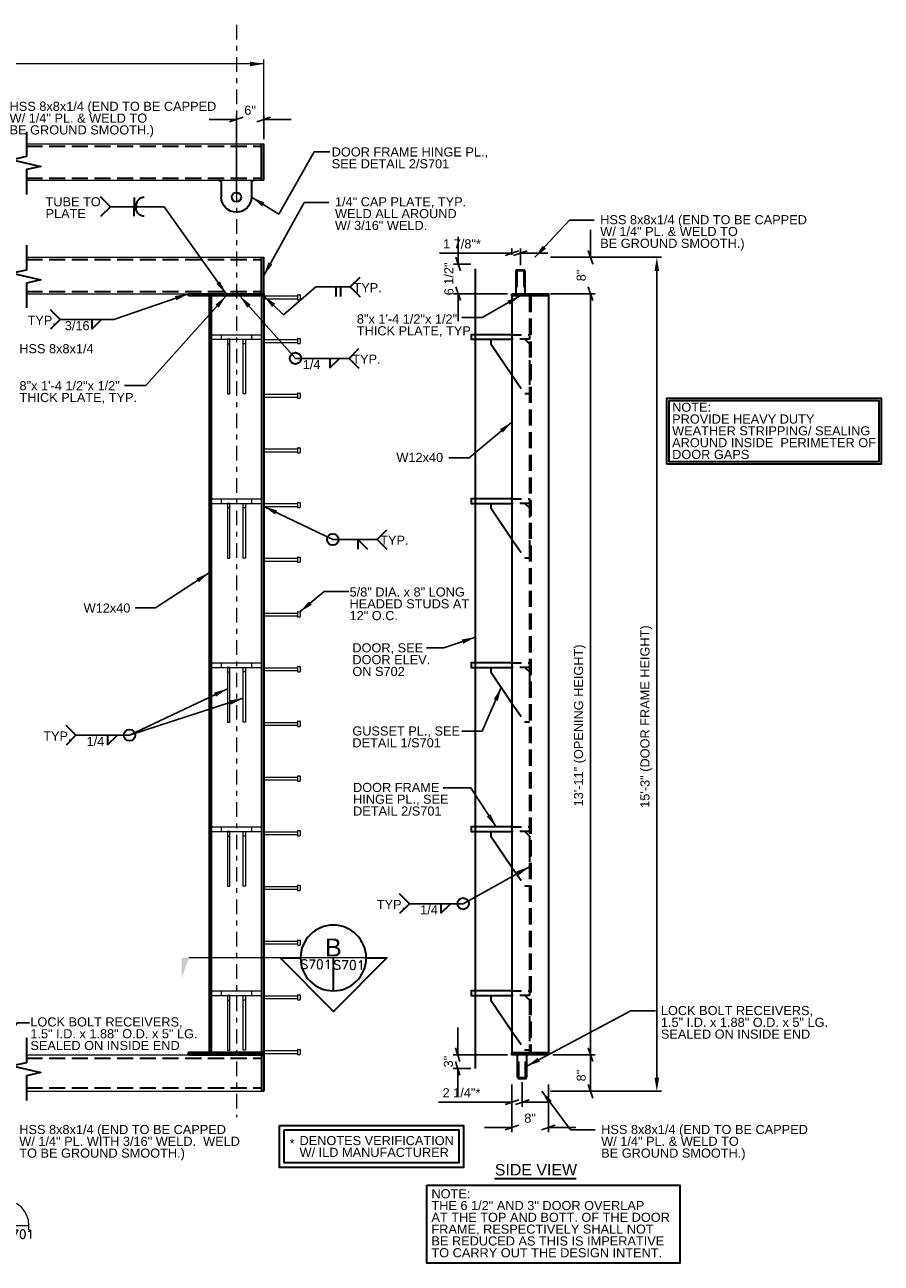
# Model space of a CAD drawing. Header units: inches. Extents: x 414 to 928, y -199 to 91.
# Tile 2 of 3: x 549 to 737, y -199 to 73. Entities that reach past the tile are written whole.
import ezdxf
from ezdxf.enums import TextEntityAlignment as Align

# ---------------------------------------------------------------- set-up
doc = ezdxf.new("R2010")
doc.units = ezdxf.units.IN
doc.header["$LTSCALE"] = 8
doc.header["$MEASUREMENT"] = 0
for name, pattern in [('DGN Style 2', [0.444281, 0.266568, -0.177712]), ('DGN Style 3', [0.621993, 0.444281, -0.177712]), ('DGN Style 7', [0.888561, 0.399852, -0.177712, 0.133284, -0.177712])]:
    doc.linetypes.add(name, pattern=pattern)
for name, color, linetype, lineweight in [('G-ANN-TTLB', 7, 'Continuous', 0), ('G-ANNO-DIM', 1, 'Continuous', 0), ('G-ANNO-TEXT', 7, 'Continuous', 30), ('G-GRID-EXTR', 5, 'DGN Style 7', 0), ('S-BEAM-PRIM', 214, 'Continuous', 13), ('S-COLS-PRIM', 3, 'Continuous', 30), ('S-FSTN-MISC', 12, 'Continuous', 13)]:
    doc.layers.add(name, color=color, linetype=linetype, lineweight=lineweight)
doc.styles.add("3 4 1'-0", font='arial.ttf', dxfattribs={"height": 2})
doc.styles.add('TITLE20', font='simplex.shx', dxfattribs={"height": 5000})
doc.dimstyles.new("3 4 1'-0", dxfattribs={"dimtxt": 2, "dimasz": 3, "dimexe": 1, "dimexo": 1, "dimgap": 1, "dimtad": 1, "dimdec": 4, "dimzin": 11, "dimdsep": 46, "dimlunit": 4, "dimtxsty": "3 4 1'-0", "dimcen": 0.09, "dimadec": 4, "dimazin": 3, "dimtfac": 1, "dimtdec": 4, "dimtofl": 0, "dimtmove": 0, "dimatfit": 3, "dimfxl": 1, "dimfrac": 2, "dimtolj": 1, "dimtzin": 11, "dimarcsym": 0})

# ---------------------------------------------------------------- blocks, each defined once
blk = doc.blocks.new('*U4')
at = {"layer": 'G-ANNO-TEXT'}
for p, q in [((-3.31, 3, 0), (-3.31, -0.19, 0)), ((3.31, 3, 0), (3.31, -0.19, 0))]:
    blk.add_line(p, q, dxfattribs=at)
blk.add_circle((0, -0.19, 0), 1.03, dxfattribs=at)
at = {"layer": 'G-ANNO-TEXT', "extrusion": (0, 0, -1)}
for centre, radius, start, end in [((3.81, 3, 0), 0.5, 90, 180), ((-3.81, 3, 0), 0.5, 0, 90), ((0, -0.19, 0), 3.31, 180, 0)]:
    blk.add_arc(centre, radius, start, end, dxfattribs=at)
blk = doc.blocks.new('BREAK LINE')
at = {"layer": 'G-ANNO-TEXT', "flags": 128}
blk.add_lwpolyline([(8.36, 9.2), (8.36, 8.47), (8.36, 6.43), (9.96, 6.07), (6.76, 5.34), (8.36, 4.97), (8.36, 2.2)], dxfattribs=at)
blk = doc.blocks.new('_Oblique_0.3')
at = {"color": 0, "linetype": 'ByBlock', "lineweight": -2}
for p, q in [((0, 0), (-1, 0)), ((0.5, 0.167), (-0.5, -0.167))]:
    blk.add_line(p, q, dxfattribs=at)
blk = doc.blocks.new('*D9')
at = {"layer": 'Defpoints', "color": 0, "lineweight": 0, "transparency": 16777216}
for p in [(655.98, -158.27), (663.98, -158.27), (663.98, -168.72)]:
    blk.add_point(p, dxfattribs=at)
at = {"layer": 'G-ANNO-DIM', "color": 0, "lineweight": -2, "transparency": 16777216}
for p, q in [((655.98, -159.27), (655.98, -169.72)), ((663.98, -159.27), (663.98, -169.72)), ((652.98, -168.72), (649.98, -168.72)), ((666.98, -168.72), (669.98, -168.72))]:
    blk.add_line(p, q, dxfattribs=at)
at = {"layer": 'G-ANNO-DIM', "color": 0, "lineweight": -2, "transparency": 16777216, "xscale": 3, "yscale": 3, "zscale": 3}
blk.add_blockref('_Oblique_0.3', (655.98, -168.72), dxfattribs=at)
at = {"layer": 'G-ANNO-DIM', "color": 0, "lineweight": -2, "transparency": 16777216, "xscale": 3, "yscale": 3, "zscale": 3, "rotation": 180}
blk.add_blockref('_Oblique_0.3', (663.98, -168.72), dxfattribs=at)
at = {"layer": 'G-ANNO-DIM', "color": 0, "transparency": 16777216, "insert": (659.98, -166.69), "char_height": 2, "attachment_point": 5, "style": "3 4 1'-0"}
blk.add_mtext('\\A1;8"', dxfattribs=at)
blk = doc.blocks.new('*D10')
at = {"layer": 'Defpoints', "color": 0, "lineweight": 0, "transparency": 16777216}
for p in [(663.98, -152.77), (673.21, -152.77), (663.48, -160.77)]:
    blk.add_point(p, dxfattribs=at)
at = {"layer": 'G-ANNO-DIM', "color": 0, "lineweight": -2, "transparency": 16777216}
for p, q in [((664.98, -152.77), (674.21, -152.77)), ((673.21, -157.77), (673.21, -155.77)), ((664.48, -160.77), (674.21, -160.77))]:
    blk.add_line(p, q, dxfattribs=at)
at = {"layer": 'G-ANNO-DIM', "color": 0, "lineweight": -2, "transparency": 16777216, "xscale": 3, "yscale": 3, "zscale": 3}
for p, rotation in [((673.21, -152.77), 90), ((673.21, -160.77), 270)]:
    blk.add_blockref('_Oblique_0.3', p, dxfattribs=dict(at, rotation=rotation))
at = {"layer": 'G-ANNO-DIM', "color": 0, "transparency": 16777216, "insert": (671.19, -157.33), "char_height": 2, "attachment_point": 5, "rotation": 90, "style": "3 4 1'-0"}
blk.add_mtext('\\A1;8"', dxfattribs=at)
blk = doc.blocks.new('*D11')
at = {"layer": 'Defpoints', "color": 0, "lineweight": 0, "transparency": 16777216}
for p in [(663.48, 22.23), (673.21, 22.23), (663.48, 14.23)]:
    blk.add_point(p, dxfattribs=at)
at = {"layer": 'G-ANNO-DIM', "color": 0, "lineweight": -2, "transparency": 16777216}
for p, q in [((673.21, 25.23), (673.21, 28.23)), ((664.48, 22.23), (674.21, 22.23)), ((664.48, 14.23), (674.21, 14.23)), ((673.21, 11.23), (673.21, 8.23))]:
    blk.add_line(p, q, dxfattribs=at)
at = {"layer": 'G-ANNO-DIM', "color": 0, "lineweight": -2, "transparency": 16777216, "xscale": 3, "yscale": 3, "zscale": 3}
for p, rotation in [((673.21, 22.23), 270), ((673.21, 14.23), 90)]:
    blk.add_blockref('_Oblique_0.3', p, dxfattribs=dict(at, rotation=rotation))
at = {"layer": 'G-ANNO-DIM', "color": 0, "transparency": 16777216, "insert": (671.19, 18.23), "char_height": 2, "attachment_point": 5, "rotation": 90, "style": "3 4 1'-0"}
blk.add_mtext('\\A1;8"', dxfattribs=at)
blk = doc.blocks.new('all_around')
at = {"layer": 'G-ANNO-TEXT'}
blk.add_circle((0, 0), 0.0625, dxfattribs=at)
blk = doc.blocks.new('*D19')
at = {"layer": 'Defpoints', "color": 0, "lineweight": 0, "transparency": 16777216}
for p in [(601.55, 52.45), (601.55, 47.12), (595.55, 35.43)]:
    blk.add_point(p, dxfattribs=at)
at = {"layer": 'G-ANNO-DIM', "color": 0, "lineweight": -2, "transparency": 16777216}
for p, q in [((592.55, 52.45), (589.55, 52.45)), ((595.55, 36.43), (595.55, 53.45)), ((601.55, 48.12), (601.55, 53.45)), ((604.55, 52.45), (607.55, 52.45))]:
    blk.add_line(p, q, dxfattribs=at)
at = {"layer": 'G-ANNO-DIM', "color": 0, "lineweight": -2, "transparency": 16777216, "xscale": 3, "yscale": 3, "zscale": 3}
blk.add_blockref('_Oblique_0.3', (595.55, 52.45), dxfattribs=at)
at = {"layer": 'G-ANNO-DIM', "color": 0, "lineweight": -2, "transparency": 16777216, "xscale": 3, "yscale": 3, "zscale": 3, "rotation": 180}
blk.add_blockref('_Oblique_0.3', (601.55, 52.45), dxfattribs=at)
at = {"layer": 'G-ANNO-DIM', "color": 0, "transparency": 16777216, "insert": (598.55, 54.47), "char_height": 2, "attachment_point": 5, "style": "3 4 1'-0"}
blk.add_mtext('\\A1;6"', dxfattribs=at)
blk = doc.blocks.new('*D21')
at = {"layer": 'Defpoints', "color": 0, "lineweight": 0, "transparency": 16777216}
for p in [(663.98, 14.23), (673.21, 14.23), (663.98, -152.77)]:
    blk.add_point(p, dxfattribs=at)
at = {"layer": 'G-ANNO-DIM', "color": 0, "lineweight": -2, "transparency": 16777216}
for p, q in [((664.98, 14.23), (674.21, 14.23)), ((673.21, -149.77), (673.21, 11.23)), ((664.98, -152.77), (674.21, -152.77))]:
    blk.add_line(p, q, dxfattribs=at)
at = {"layer": 'G-ANNO-DIM', "color": 0, "lineweight": -2, "transparency": 16777216, "xscale": 3, "yscale": 3, "zscale": 3}
for p, rotation in [((673.21, 14.23), 90), ((673.21, -152.77), 270)]:
    blk.add_blockref('_Oblique_0.3', p, dxfattribs=dict(at, rotation=rotation))
at = {"layer": 'G-ANNO-DIM', "color": 0, "transparency": 16777216, "insert": (670.9, -80.5), "char_height": 2, "attachment_point": 5, "rotation": 90, "style": "3 4 1'-0"}
blk.add_mtext('\\A1;13\'-11" (OPENING HEIGHT)', dxfattribs=at)
blk = doc.blocks.new('*D22')
at = {"layer": 'Defpoints', "color": 0, "lineweight": 0, "transparency": 16777216}
for p in [(663.48, 22.23), (687.77, 22.23), (663.48, -160.77)]:
    blk.add_point(p, dxfattribs=at)
at = {"layer": 'G-ANNO-DIM', "color": 0, "lineweight": -2, "transparency": 16777216}
for p, q in [((664.48, 22.23), (688.77, 22.23)), ((687.77, -157.77), (687.77, 19.23)), ((664.48, -160.77), (688.77, -160.77))]:
    blk.add_line(p, q, dxfattribs=at)
at = {"layer": 'G-ANNO-DIM', "color": 0, "lineweight": 0, "transparency": 16777216}
for points in [[(687.27, 19.23), (688.27, 19.23), (687.77, 22.23)], [(687.27, -157.77), (688.27, -157.77), (687.77, -160.77)]]:
    blk.add_solid(points, dxfattribs=at)
at = {"layer": 'G-ANNO-DIM', "color": 0, "transparency": 16777216, "insert": (685.46, -78.55), "char_height": 2, "attachment_point": 5, "rotation": 90, "style": "3 4 1'-0"}
blk.add_mtext('\\A1;15\'-3" (DOOR FRAME HEIGHT)', dxfattribs=at)
blk = doc.blocks.new('*U29')
at = {"layer": 'S-FSTN-MISC'}
for p, q in [((-4, 0.31, 0), (3.38, 0.31, 0)), ((3.38, 0.5, 0), (3.38, -0.5, 0)), ((3.44, 0.56, 0), (3.94, 0.56, 0)), ((4, 0.5, 0), (4, -0.5, 0)), ((3.44, -0.56, 0), (3.94, -0.56, 0))]:
    blk.add_line(p, q, dxfattribs=at)
at = {"layer": 'S-FSTN-MISC', "elevation": 0, "flags": 128}
blk.add_lwpolyline([(-4, 0.31), (-4, -0.31), (3.38, -0.31)], dxfattribs=at)
at = {"layer": 'S-FSTN-MISC'}
for centre, start, end in [((3.44, 0.5, 0), 90, 180), ((3.94, 0.5, 0), 0, 90), ((3.44, -0.5, 0), 180, 270), ((3.94, -0.5, 0), 270, 0)]:
    blk.add_arc(centre, 0.0625, start, end, dxfattribs=at)
blk = doc.blocks.new('*D30')
at = {"layer": 'Defpoints', "color": 0, "lineweight": 0, "transparency": 16777216}
for p in [(644.2, 20.73), (647.98, 20.73), (655.98, 14.23)]:
    blk.add_point(p, dxfattribs=at)
at = {"layer": 'G-ANNO-DIM', "color": 0, "lineweight": -2, "transparency": 16777216}
for p, q in [((644.2, 23.73), (644.2, 26.73)), ((646.98, 20.73), (643.2, 20.73)), ((654.98, 14.23), (643.2, 14.23)), ((644.2, 11.23), (644.2, 8.23))]:
    blk.add_line(p, q, dxfattribs=at)
at = {"layer": 'G-ANNO-DIM', "color": 0, "lineweight": -2, "transparency": 16777216, "xscale": 3, "yscale": 3, "zscale": 3}
for p, rotation in [((644.2, 20.73), 270), ((644.2, 14.23), 90)]:
    blk.add_blockref('_Oblique_0.3', p, dxfattribs=dict(at, rotation=rotation))
at = {"layer": 'G-ANNO-DIM', "color": 0, "transparency": 16777216, "insert": (642.17, 17.48), "char_height": 2, "attachment_point": 5, "rotation": 90, "style": "3 4 1'-0"}
blk.add_mtext('\\A1;6 1/2"', dxfattribs=at)
blk = doc.blocks.new('*D31')
at = {"layer": 'Defpoints', "color": 0, "lineweight": 0, "transparency": 16777216}
for p in [(655.98, -152.77), (644.09, -155.77), (647.98, -155.77)]:
    blk.add_point(p, dxfattribs=at)
at = {"layer": 'G-ANNO-DIM', "color": 0, "lineweight": -2, "transparency": 16777216}
for p, q in [((644.09, -149.77), (644.09, -146.77)), ((654.98, -152.77), (643.09, -152.77)), ((646.98, -155.77), (643.09, -155.77)), ((644.09, -158.77), (644.09, -161.77))]:
    blk.add_line(p, q, dxfattribs=at)
at = {"layer": 'G-ANNO-DIM', "color": 0, "lineweight": -2, "transparency": 16777216, "xscale": 3, "yscale": 3, "zscale": 3}
for p, rotation in [((644.09, -152.77), 270), ((644.09, -155.77), 90)]:
    blk.add_blockref('_Oblique_0.3', p, dxfattribs=dict(at, rotation=rotation))
at = {"layer": 'G-ANNO-DIM', "color": 0, "transparency": 16777216, "insert": (642.07, -154.27), "char_height": 2, "attachment_point": 5, "rotation": 90, "style": "3 4 1'-0"}
blk.add_mtext('\\A1;3"', dxfattribs=at)
blk = doc.blocks.new('*D32')
at = {"layer": 'Defpoints', "color": 0, "lineweight": 0, "transparency": 16777216}
for p in [(655.98, -158.27), (658.24, -157.77), (655.98, -163.15)]:
    blk.add_point(p, dxfattribs=at)
at = {"layer": 'G-ANNO-DIM', "color": 0, "lineweight": -2, "transparency": 16777216}
for p, q in [((655.98, -159.27), (655.98, -164.15)), ((658.24, -158.77), (658.24, -164.15)), ((652.98, -163.15), (639.87, -163.15)), ((661.24, -163.15), (664.24, -163.15))]:
    blk.add_line(p, q, dxfattribs=at)
at = {"layer": 'G-ANNO-DIM', "color": 0, "lineweight": -2, "transparency": 16777216, "xscale": 3, "yscale": 3, "zscale": 3}
blk.add_blockref('_Oblique_0.3', (655.98, -163.15), dxfattribs=at)
at = {"layer": 'G-ANNO-DIM', "color": 0, "lineweight": -2, "transparency": 16777216, "xscale": 3, "yscale": 3, "zscale": 3, "rotation": 180}
blk.add_blockref('_Oblique_0.3', (658.24, -163.15), dxfattribs=at)
at = {"layer": 'G-ANNO-DIM', "color": 0, "transparency": 16777216, "insert": (644.92, -161.12), "char_height": 2, "attachment_point": 5, "style": "3 4 1'-0"}
blk.add_mtext('\\A1;2 1/4"*', dxfattribs=at)
blk = doc.blocks.new('*D33')
at = {"layer": 'Defpoints', "color": 0, "lineweight": 0, "transparency": 16777216}
for p in [(657.84, 23.12), (655.98, 21.73), (657.84, 19.48)]:
    blk.add_point(p, dxfattribs=at)
at = {"layer": 'G-ANNO-DIM', "color": 0, "lineweight": -2, "transparency": 16777216}
for p, q in [((652.98, 23.12), (640.09, 23.12)), ((655.98, 22.73), (655.98, 24.12)), ((657.84, 20.48), (657.84, 24.12)), ((660.84, 23.12), (663.84, 23.12))]:
    blk.add_line(p, q, dxfattribs=at)
at = {"layer": 'G-ANNO-DIM', "color": 0, "lineweight": -2, "transparency": 16777216, "xscale": 3, "yscale": 3, "zscale": 3}
blk.add_blockref('_Oblique_0.3', (655.98, 23.12), dxfattribs=at)
at = {"layer": 'G-ANNO-DIM', "color": 0, "lineweight": -2, "transparency": 16777216, "xscale": 3, "yscale": 3, "zscale": 3, "rotation": 180}
blk.add_blockref('_Oblique_0.3', (657.84, 23.12), dxfattribs=at)
at = {"layer": 'G-ANNO-DIM', "color": 0, "transparency": 16777216, "insert": (645.04, 25.16), "char_height": 2, "attachment_point": 5, "style": "3 4 1'-0"}
blk.add_mtext('\\A1;1 7/8"*', dxfattribs=at)

msp = doc.modelspace()

# ---------------------------------------------------------------- linework, layer by layer
at = {"layer": 'G-ANN-TTLB', "color": 7, "linetype": 'Continuous', "lineweight": 13}
msp.add_line((480.75424, -190.23581, -3.51967), (550.05438, -190.23581, -3.51967), dxfattribs=at)
at = {"layer": 'G-ANN-TTLB', "color": 7, "linetype": 'Continuous', "lineweight": 0}
for radius, start, end in [(5.68325, 0, 180), (5.68426, 350.56955, 0)]:
    msp.add_arc((544.37114, -190.23581, -3.51967), radius, start, end, dxfattribs=at)
at = {"layer": 'G-ANNO-DIM'}
for p, q in [((601.54961, 48.11806), (601.54961, 65.64798)), ((601.54961, 64.64798), (439.14672, 64.64798))]:
    msp.add_line(p, q, dxfattribs=at)
at = {"layer": 'G-ANNO-DIM', "extrusion": (0, 0, -1)}
msp.add_solid([(-598.54961, 65.14798), (-601.54961, 64.64798), (-598.54961, 64.14798)], dxfattribs=at)
at = {"layer": 'G-ANNO-TEXT', "linetype": 'DGN Style 3'}
for p, q in [((549.47439, 46.61806), (601.04961, 46.61806)), ((549.47439, 39.61806), (601.04961, 39.61806)), ((549.47439, 21.73403), (601.04961, 21.73403)), ((657.09775, 19.23403), (657.09775, 14.23403)), ((658.59775, 19.23403), (658.59775, 14.23403)), ((549.47439, 14.73403), (601.04961, 14.73403)), ((659.82396, 13.73403), (659.82396, -152.26597)), ((660.13696, 13.73403), (660.13696, -152.26597)), ((655.98096, -3.59623), (658.82396, -7.76597)), ((655.98096, -39.59623), (658.82396, -43.76597)), ((655.98096, -75.59623), (658.82396, -79.76597)), ((655.98096, -111.59623), (658.82396, -115.76597)), ((655.98096, -147.59623), (658.82396, -151.76597)), ((549.47439, -153.51597), (601.04961, -153.51597)), ((657.48074, -157.76597), (657.48074, -152.76597)), ((658.98074, -157.76597), (658.98074, -152.76597)), ((549.47439, -160.01597), (601.04961, -160.01597))]:
    msp.add_line(p, q, dxfattribs=at)
at = {"layer": 'G-ANNO-TEXT'}
for p, q in [((601.04961, 39.11806), (601.04961, 47.11806)), ((601.54961, 39.11806), (601.54961, 47.11806)), ((567.90691, 33.30409), (565.75452, 35.45647)), ((573.10518, 35.36902), (573.10518, 33.30409)), ((567.90691, 33.30409), (565.75452, 31.15171)), ((573.10518, 31.23917), (573.10518, 33.30409)), ((573.54957, 33.61902), (573.54957, 33.30409)), ((573.54957, 32.98917), (573.54957, 33.30409)), ((601.04961, 14.23403), (601.04961, 22.23403)), ((601.54961, 14.23403), (601.54961, 22.23403)), ((647.98096, -155.76597), (647.98096, 19.65553)), ((656.84775, 19.23403), (656.84775, 14.23403)), ((658.84775, 19.23403), (656.84775, 19.23403)), ((658.84775, 19.23403), (658.84775, 14.23403)), ((620.52631, 15.7305), (622.67869, 17.88288)), ((617.40389, 13.59541), (617.40389, 15.7305)), ((618.48071, 13.59541), (618.48071, 15.7305)), ((620.52631, 15.7305), (622.67869, 13.57812)), ((556.89635, 8.57125), (554.74396, 10.72363)), ((556.89635, 8.57125), (554.74396, 6.41887)), ((563.81854, 6.47388), (565.92602, 8.54254)), ((563.81854, 8.53881), (563.81854, 6.47388)), ((651.32396, 3.23403), (655.98096, -3.59623)), ((616.02635, -2.05087), (618.13383, 0.01779)), ((616.02635, 0.01406), (616.02635, -2.05087)), ((620.25533, 0.0465), (622.40771, 2.19888)), ((620.25533, 0.0465), (622.40771, -2.10588)), ((651.32396, -32.76597), (655.98096, -39.59623)), ((626.39458, -39.69637), (628.54696, -37.54399)), ((622.1656, -39.72881), (622.1656, -41.79374)), ((622.1656, -39.72881), (624.27308, -41.79747)), ((626.39458, -39.69637), (628.54696, -41.84875)), ((651.32396, -68.76597), (655.98096, -75.59623)), ((560.33513, -82.65151), (558.18275, -80.49913)), ((560.33513, -82.65151), (558.18275, -84.8039)), ((567.25733, -84.74888), (569.3648, -82.68023)), ((567.25733, -82.68396), (567.25733, -84.74888)), ((651.32396, -104.76597), (655.98096, -111.59623)), ((633.50673, -119.61145), (631.35435, -117.45907)), ((633.50673, -119.61145), (631.35435, -121.76383)), ((640.42893, -121.70882), (642.53641, -119.64016)), ((640.42893, -119.64389), (640.42893, -121.70882)), ((616.81462, -138.72969), (616.81462, -131.52542)), ((651.32396, -140.76597), (655.98096, -147.59623)), ((601.04961, -152.76597), (601.04961, -160.76597)), ((601.04961, -152.76597), (601.04961, -160.76597)), ((601.54961, -152.76597), (601.54961, -160.76597)), ((601.54961, -152.76597), (601.54961, -160.76597)), ((657.23074, -157.76597), (657.23074, -152.76597)), ((659.23074, -157.76597), (659.23074, -152.76597)), ((657.23074, -157.76597), (659.23074, -157.76597)), ((652.15651, -179.92026), (670.09541, -179.92026))]:
    msp.add_line(p, q, dxfattribs=at)
at = {"layer": 'G-ANNO-TEXT', "linetype": 'DGN Style 2'}
for p, q in [((655.98096, 5.23403), (659.82396, 5.23403)), ((659.82396, 4.23403), (655.98096, 4.23403)), ((659.82396, 3.23403), (658.82396, 4.23403)), ((659.82396, 5.23403), (659.82396, 4.23403)), ((659.82396, 3.23403), (659.82396, -5.76597)), ((659.82396, -7.76597), (658.82396, -7.76597)), ((655.98096, -30.76597), (659.82396, -30.76597)), ((659.82396, -31.76597), (655.98096, -31.76597)), ((659.82396, -32.76597), (658.82396, -31.76597)), ((659.82396, -30.76597), (659.82396, -31.76597)), ((659.82396, -32.76597), (659.82396, -41.76597)), ((659.82396, -43.76597), (658.82396, -43.76597)), ((655.98096, -66.76597), (659.82396, -66.76597)), ((659.82396, -67.76597), (655.98096, -67.76597)), ((659.82396, -68.76597), (658.82396, -67.76597)), ((659.82396, -66.76597), (659.82396, -67.76597)), ((659.82396, -68.76597), (659.82396, -77.76597)), ((659.82396, -79.76597), (658.82396, -79.76597)), ((655.98096, -102.76597), (659.82396, -102.76597)), ((659.82396, -102.76597), (659.82396, -103.76597)), ((659.82396, -103.76597), (655.98096, -103.76597)), ((659.82396, -104.76597), (658.82396, -103.76597)), ((659.82396, -104.76597), (659.82396, -113.76597)), ((659.82396, -115.76597), (658.82396, -115.76597)), ((655.98096, -138.76597), (659.82396, -138.76597)), ((659.82396, -139.76597), (655.98096, -139.76597)), ((659.82396, -140.76597), (658.82396, -139.76597)), ((659.82396, -138.76597), (659.82396, -139.76597)), ((659.82396, -140.76597), (659.82396, -149.76597)), ((659.82396, -151.76597), (658.82396, -151.76597))]:
    msp.add_line(p, q, dxfattribs=at)
at = {"layer": 'G-ANNO-TEXT', "color": 7, "linetype": 'Continuous', "lineweight": 0}
msp.add_line((624.01889, -131.52542), (585.1163, -131.52542), dxfattribs=at)
at = {"layer": 'G-ANNO-TEXT', "flags": 128}
for points in [[(601.54961, 14.23403), (601.54961, 13.73403), (585.04961, 13.73403)], [(585.04961, 13.73403), (585.04961, 14.23403), (601.54961, 14.23403)], [(655.98096, 5.23403), (647.07396, 5.23403), (647.07396, 4.23403), (655.98096, 4.23403)], [(651.32396, 4.23403), (651.32396, 3.23403), (651.32396, 3.23403)], [(655.98096, -30.76597), (647.07396, -30.76597), (647.07396, -31.76597), (655.98096, -31.76597)], [(651.32396, -31.76597), (651.32396, -32.76597), (651.32396, -32.76597)], [(655.98096, -66.76597), (647.07396, -66.76597), (647.07396, -67.76597), (655.98096, -67.76597)], [(651.32396, -67.76597), (651.32396, -68.76597), (651.32396, -68.76597)], [(655.98096, -102.76597), (647.07396, -102.76597), (647.07396, -103.76597), (655.98096, -103.76597)], [(651.32396, -103.76597), (651.32396, -104.76597), (651.32396, -104.76597)], [(655.98096, -138.76597), (647.07396, -138.76597), (647.07396, -139.76597), (655.98096, -139.76597)], [(651.32396, -139.76597), (651.32396, -140.76597), (651.32396, -140.76597)], [(585.04961, -152.76597), (585.04961, -152.26597), (601.54961, -152.26597)], [(601.54961, -152.26597), (601.54961, -152.76597), (585.04961, -152.76597)], [(601.54961, -152.76597), (601.54961, -152.26597), (585.04961, -152.26597)], [(585.04961, -152.26597), (585.04961, -152.76597), (601.54961, -152.76597)]]:
    msp.add_lwpolyline(points, dxfattribs=at)
msp.add_lwpolyline([(624.01889, -131.52542), (628.52341, -131.52542), (616.8255, -143.2342), (605.12758, -131.52542), (609.61036, -131.52542, 1), (624.01889, -131.52542)], format="xyb", dxfattribs=at)
at = {"layer": 'G-ANNO-TEXT', "extrusion": (0, 0, -1)}
msp.add_circle((-616.81462, -131.52542), 7.20426, dxfattribs=at)
at = {"layer": 'G-ANNO-TEXT'}
msp.add_arc((575.29957, 33.61902), 1.75, 90, 180, dxfattribs=at)
at = {"layer": 'G-ANNO-TEXT', "extrusion": (0, 0, -1)}
msp.add_arc((-575.29957, 32.98917), 1.75, 270, 0, dxfattribs=at)
at = {"layer": 'G-ANNO-TEXT'}
msp.add_solid([(601.54961, 13.73403), (603.38739, 11.3107), (604.074, 12.03773)], dxfattribs=at)
at = {"layer": 'G-ANNO-TEXT', "color": 7, "linetype": 'Continuous', "lineweight": 13, "extrusion": (0, 0, -1)}
msp.add_solid([(-583.52633, -131.52542), (-583.52633, -136.04164), (-585.1163, -131.52542)], dxfattribs=at)
at = {"layer": 'G-ANNO-TEXT'}
for points in [[(658.64641, 19.23403), (657.02562, 19.23403), (657.02562, 19.48403), (658.64641, 19.48403)], [(655.98096, 14.23403), (663.98096, 14.23403), (663.98096, 13.73403), (655.98096, 13.73403)], [(689.99185, -23.15436), (689.99185, -8.71095), (736.99038, -8.71095), (736.99038, -23.15436)], [(690.49185, -9.21095), (736.49038, -9.21095), (736.49038, -22.65436), (690.49185, -22.65436)], [(655.98096, -152.26597), (663.98096, -152.26597), (663.98096, -152.76597), (655.98096, -152.76597)], [(657.43208, -157.76597), (659.05287, -157.76597), (659.05287, -158.01597), (657.43208, -158.01597)], [(605.02214, -168.25668), (645.34202, -168.25668), (645.34202, -177.46964), (605.02214, -177.46964)], [(606.02214, -169.25668), (644.34202, -169.25668), (644.34202, -176.46964), (606.02214, -176.46964)], [(637.30848, -181.3785), (692.83272, -181.3785), (692.83272, -198.50333), (637.30848, -198.50333)]]:
    msp.add_3dface(points, dxfattribs=at)
at = {"layer": 'G-GRID-EXTR'}
msp.add_line((595.54961, 73.24438), (595.54961, -166.47326), dxfattribs=at)
at = {"layer": 'S-BEAM-PRIM'}
for p, q in [((549.47439, 47.11806), (601.54961, 47.11806)), ((549.47439, 39.11806), (601.54961, 39.11806)), ((549.47439, 22.23403), (601.54961, 22.23403)), ((549.47439, 14.23403), (601.54961, 14.23403)), ((549.47439, -152.76597), (601.54961, -152.76597)), ((549.47439, -160.76597), (601.54961, -160.76597))]:
    msp.add_line(p, q, dxfattribs=at)
at = {"layer": 'S-COLS-PRIM'}
for p, q in [((589.54961, 13.73403), (589.54961, -152.26597)), ((590.04961, 13.73403), (590.04961, -152.26597)), ((601.04961, 13.73403), (601.04961, -152.26597)), ((601.54961, 13.73403), (601.54961, -152.26597)), ((655.98096, 13.73403), (655.98096, -152.26597)), ((663.98096, 13.73403), (663.98096, -152.26597))]:
    msp.add_line(p, q, dxfattribs=at)
at = {"layer": 'S-FSTN-MISC'}
for p, q in [((590.11211, 5.23403), (600.98711, 5.23403)), ((590.11211, 4.23403), (590.11211, 5.23403)), ((590.11211, 4.23403), (600.98711, 4.23403)), ((592.23711, 5.23403), (592.23711, 4.23403)), ((593.58086, 3.23403), (594.08086, 3.23403)), ((597.51836, 3.23403), (597.01836, 3.23403)), ((598.86211, 5.23403), (598.86211, 4.23403)), ((600.98711, 5.23403), (600.98711, 4.23403)), ((590.11211, -30.76597), (600.98711, -30.76597)), ((590.11211, -31.76597), (590.11211, -30.76597)), ((590.11211, -31.76597), (600.98711, -31.76597)), ((592.23711, -30.76597), (592.23711, -31.76597)), ((598.86211, -30.76597), (598.86211, -31.76597)), ((600.98711, -30.76597), (600.98711, -31.76597)), ((593.58086, -32.76597), (594.08086, -32.76597)), ((597.51836, -32.76597), (597.01836, -32.76597)), ((590.11211, -66.76597), (600.98711, -66.76597)), ((590.11211, -67.76597), (590.11211, -66.76597)), ((590.11211, -67.76597), (600.98711, -67.76597)), ((592.23711, -66.76597), (592.23711, -67.76597)), ((598.86211, -66.76597), (598.86211, -67.76597)), ((600.98711, -66.76597), (600.98711, -67.76597)), ((593.58086, -68.76597), (594.08086, -68.76597)), ((597.51836, -68.76597), (597.01836, -68.76597)), ((590.11211, -102.76597), (600.98711, -102.76597)), ((590.11211, -103.76597), (590.11211, -102.76597)), ((592.23711, -102.76597), (592.23711, -103.76597)), ((598.86211, -102.76597), (598.86211, -103.76597)), ((600.98711, -102.76597), (600.98711, -103.76597)), ((590.11211, -103.76597), (600.98711, -103.76597)), ((593.58086, -104.76597), (594.08086, -104.76597)), ((597.51836, -104.76597), (597.01836, -104.76597)), ((590.11211, -138.76597), (600.98711, -138.76597)), ((590.11211, -139.76597), (590.11211, -138.76597)), ((590.11211, -139.76597), (600.98711, -139.76597)), ((592.23711, -138.76597), (592.23711, -139.76597)), ((593.58086, -140.76597), (594.08086, -140.76597)), ((597.51836, -140.76597), (597.01836, -140.76597)), ((598.86211, -138.76597), (598.86211, -139.76597)), ((600.98711, -138.76597), (600.98711, -139.76597))]:
    msp.add_line(p, q, dxfattribs=at)
for points in [[(593.58086, 4.23403), (593.58086, -7.76597), (594.08086, -7.76597), (594.08086, 4.23403)], [(597.51836, 4.23403), (597.51836, -7.76597), (597.01836, -7.76597), (597.01836, 4.23403)], [(593.58086, -31.76597), (593.58086, -43.76597), (594.08086, -43.76597), (594.08086, -31.76597)], [(597.51836, -31.76597), (597.51836, -43.76597), (597.01836, -43.76597), (597.01836, -31.76597)], [(593.58086, -67.76597), (593.58086, -79.76597), (594.08086, -79.76597), (594.08086, -67.76597)], [(597.51836, -67.76597), (597.51836, -79.76597), (597.01836, -79.76597), (597.01836, -67.76597)], [(593.58086, -103.76597), (593.58086, -115.76597), (594.08086, -115.76597), (594.08086, -103.76597)], [(597.51836, -103.76597), (597.51836, -115.76597), (597.01836, -115.76597), (597.01836, -103.76597)], [(593.58086, -139.76597), (593.58086, -151.76597), (594.08086, -151.76597), (594.08086, -139.76597)], [(597.51836, -139.76597), (597.51836, -151.76597), (597.01836, -151.76597), (597.01836, -139.76597)]]:
    msp.add_3dface(points, dxfattribs=at)

# ---------------------------------------------------------------- block references
at = {"layer": 'G-ANNO-TEXT', "extrusion": (0, 0, -1), "xscale": 1.960423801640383, "yscale": 1.960423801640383}
for p in [(-565.87269, 31.70793), (-565.87269, 6.8239), (-565.87269, -167.10753)]:
    msp.add_blockref('BREAK LINE', p, dxfattribs=at)
at = {"layer": 'G-ANNO-TEXT'}
msp.add_blockref('*U4', (595.5496, 35.61806, 0.00002), dxfattribs=at)
at = {"layer": 'G-ANNO-TEXT', "xscale": 20, "yscale": 20, "zscale": 20}
for p in [(608.48565, 0.0465), (616.68983, -39.69637), (572.10481, -82.65151), (645.27641, -119.61145)]:
    msp.add_blockref('all_around', p, dxfattribs=at)
at = {"layer": 'S-FSTN-MISC'}
for p in [(605.54959, 13.42152, 0.00002), (605.54959, 3.85902, 0.00002), (605.54959, -8.14098, 0.00002), (605.54959, -20.14098, 0.00002), (605.54959, -32.14098, 0.00002), (605.54959, -44.14098, 0.00002), (605.54959, -56.14098, 0.00002), (605.54959, -68.14098, 0.00002), (605.54959, -80.14098, 0.00002), (605.54959, -92.14098, 0.00002), (605.54959, -104.14098, 0.00002), (605.54959, -116.14098, 0.00002), (605.54959, -128.14098, 0.00002), (605.54959, -140.14098, 0.00002), (605.54959, -152.14098, 0.00002)]:
    msp.add_blockref('*U29', p, dxfattribs=at)

# ---------------------------------------------------------------- texts
at = {"layer": 'G-ANN-TTLB', "color": 7, "linetype": 'Continuous', "lineweight": 0, "style": 'TITLE20'}
msp.add_text('S701', height=1.889764, dxfattribs=at).set_placement((547.87737, -193.06109, -3.51967), align=Align.CENTER)
at = {"layer": 'G-ANN-TTLB', "color": 7, "linetype": 'Continuous', "lineweight": 0, "insert": (616.81462, -129.22476, -7.03937), "char_height": 3.9370079, "attachment_point": 5, "line_spacing_factor": 0.72, "style": 'TITLE20'}
msp.add_mtext('{\\fArial|b0|i0|c0|p39;B}', dxfattribs=at)
at = {"layer": 'G-ANNO-TEXT', "color": 7, "linetype": 'Continuous', "lineweight": 0, "style": 'TITLE20'}
for p in [(613.00808, -133.91236), (620.22824, -134.04887)]:
    msp.add_text('S701', height=1.9998, dxfattribs=at).set_placement(p, align=Align.CENTER)
at = {"layer": 'G-ANNO-TEXT', "color": 7, "style": "3 4 1'-0"}
for s, insert, char_height, attachment_point, line_spacing_factor in [('HSS 8x8x1/4 (END TO BE CAPPED \\PW/ 1/4" PL. & WELD TO \\PBE GROUND SMOOTH.)', (545.80283, 56.351), 2, 1, 0.776524), ('DOOR FRAME HINGE PL.,\\PSEE DETAIL 2/S701', (616.45503, 46.33819), 2, 1, 0.776524), ('TUBE TO\\PPLATE', (553.6839, 35.4092), 2, 1, 0.776524), ('1/4" CAP PLATE, TYP.\\PWELD ALL AROUND\\PW/ 3/16" WELD.', (617.16755, 35.39791), 2, 1, 0.776524), ('HSS 8x8x1/4 (END TO BE CAPPED \\PW/ 1/4" PL. & WELD TO \\PBE GROUND SMOOTH.)', (675.35773, 31.46698), 2, 1, 0.776524), ('TYP.', (627.43879, 16.5581), 2, 3, 0.6), ('TYP.', (549.73996, 9.39885), 2, 1, 0.6), ('3/16', (557.90502, 8.21841), 2, 1, 0.6), ('8"x 1\'-4 1/2"x 1/2" \\PTHICK PLATE, TYP.', (621.97287, 9.68811), 2, 1, 0.776524), ('HSS 8x8x1/4', (547.92902, 3.17306), 2, 1, 0.6), ('TYP.', (627.16781, 0.8741), 2, 3, 0.6), ('1/4', (610.11282, -0.30634), 2, 1, 0.6), ('8"x 1\'-4 1/2"x 1/2" \\PTHICK PLATE, TYP.', (547.97969, -4.95449), 2, 1, 0.776524), ('NOTE:\\PPROVIDE HEAVY DUTY\\PWEATHER STRIPPING/ SEALING \\PAROUND INSIDE  PERIMETER OF \\PDOOR GAPS', (691.13066, -9.67485), 2, 1, 0.776524), ('W12x40', (630.64783, -20.68105), 2, 1, 0.6), ('TYP.', (633.30706, -38.86877), 2, 3, 0.6), ('5/8" DIA. x 8" LONG\\PHEADED STUDS AT\\P12" O.C.', (620.37427, -50.22088), 2, 1, 0.776524), ('W12x40', (562.04297, -53.73948), 2, 1, 0.6), ('DOOR, SEE\\PDOOR ELEV.\\PON S702', (620.99079, -62.47385), 2, 1, 0.776524), ('GUSSET PL., SEE \\PDETAIL 1/S701', (620.99079, -80.71517), 2, 1, 0.776524), ('TYP.', (553.17875, -81.82392), 2, 1, 0.6), ('1/4', (562.68274, -83.00436), 2, 1, 0.6), ('DOOR FRAME\\PHINGE PL., SEE \\PDETAIL 2/S701', (621.13322, -93.10121), 2, 1, 0.776524), ('TYP.', (626.35035, -118.78385), 2, 1, 0.6), ('1/4', (635.85434, -119.96429), 2, 1, 0.6), ('LOCK BOLT RECEIVERS,\\P1.5" I.D. x 1.88" O.D. x 5" LG.\\PSEALED ON INSIDE END', (688.65853, -142.05742), 2, 1, 0.776524), ('LOCK BOLT RECEIVERS,\\P1.5" I.D. x 1.88" O.D. x 5" LG.\\PSEALED ON INSIDE END', (550.3562, -144.55595), 2, 1, 0.776524), ('HSS 8x8x1/4 (END TO BE CAPPED \\PW/ 1/4" PL. WITH 3/16" WELD.  WELD\\PTO BE GROUND SMOOTH.)', (547.92902, -168.15943), 2, 1, 0.776524), ('HSS 8x8x1/4 (END TO BE CAPPED \\PW/ 1/4" PL. & WELD TO \\PBE GROUND SMOOTH.)', (675.56714, -168.15943), 2, 1, 0.776524), ('*  ', (607.21566, -171.22197), 2, 1, 0.6), ('DENOTES VERIFICATION\\PW/ ILD MANUFACTURER', (609.40255, -170.58678), 2, 1, 0.776524), ('SIDE VIEW', (652.22964, -176.73288), 2.5, 1, 0.6), ('NOTE:\\PTHE 6 1/2" AND 3" DOOR OVERLAP\\PAT THE TOP AND BOTT. OF THE DOOR\\PFRAME, RESPECTIVELY SHALL NOT\\PBE REDUCED AS THIS IS IMPERATIVE\\PTO CARRY OUT THE DESIGN INTENT.', (638.32924, -182.25527), 2, 1, 0.776524)]:
    msp.add_mtext(s, dxfattribs=dict(at, insert=insert, char_height=char_height, attachment_point=attachment_point, line_spacing_factor=line_spacing_factor))

# ---------------------------------------------------------------- dimensions: what is measured, and where the dimension line sits
at = {"layer": 'G-ANNO-DIM'}
for base, p1, p2, picture, middle in [((601.54961, 52.44705), (595.54961, 35.43056), (601.54961, 47.11806), '*D19', (598.54961, 52.44705)), ((663.98074, -168.715), (655.98096, -158.26597), (663.98074, -158.26627), '*D9', (659.98085, -168.715))]:
    dim = msp.add_linear_dim(base=base, p1=p1, p2=p2, dimstyle="3 4 1'-0", override={"dimblk": '_Oblique_0.3'}, dxfattribs=at)
    dim.commit()
    dim.dimension.update_dxf_attribs({"geometry": picture, "text_midpoint": middle, "dimtype": 160})
dim = msp.add_linear_dim(base=(657.83602, 23.12199), p1=(655.98096, 21.73403), p2=(657.83602, 19.48403), text='<>*', dimstyle="3 4 1'-0", override={"dimblk": '_Oblique_0.3'}, dxfattribs=at)
dim.commit()
dim.dimension.update_dxf_attribs({"geometry": '*D33', "text_midpoint": (645.03553, 23.12199), "dimtype": 160})
for base, p1, p2, angle, picture, middle in [((673.21412, 22.23403), (663.48067, 14.23403), (663.48067, 22.23403), 90, '*D11', (673.21412, 18.23403)), ((644.20058, 20.73403), (655.98096, 14.23403), (647.98096, 20.73403), 90, '*D30', (644.20058, 17.48403)), ((644.08811, -155.76597), (655.98096, -152.76597), (647.98096, -155.76597), 270, '*D31', (644.08811, -154.26597)), ((673.21412, -152.76597), (663.48096, -160.76597), (663.98096, -152.76597), 90, '*D10', (673.21412, -157.32752))]:
    dim = msp.add_linear_dim(base=base, p1=p1, p2=p2, angle=angle, dimstyle="3 4 1'-0", override={"dimblk": '_Oblique_0.3'}, dxfattribs=at)
    dim.commit()
    dim.dimension.update_dxf_attribs({"geometry": picture, "text_midpoint": middle, "dimtype": 160})
dim = msp.add_linear_dim(base=(687.77099, 22.23403), p1=(663.48096, -160.76597), p2=(663.48067, 22.23403), angle=90, text='<> (DOOR FRAME HEIGHT)', dimstyle="3 4 1'-0", dxfattribs=at)
dim.commit()
dim.dimension.update_dxf_attribs({"geometry": '*D22', "text_midpoint": (687.77099, -78.5516), "dimtype": 160})
for base, p1, p2, angle, text, picture, middle in [((673.21412, 14.23403), (663.98096, -152.76597), (663.98096, 14.23403), 90, '<> (OPENING HEIGHT)', '*D21', (673.21412, -80.49682)), ((655.98096, -163.15138), (658.24247, -157.76597), (655.98096, -158.26597), 180, '<>*', '*D32', (644.92434, -163.15138))]:
    dim = msp.add_linear_dim(base=base, p1=p1, p2=p2, angle=angle, text=text, dimstyle="3 4 1'-0", override={"dimblk": '_Oblique_0.3'}, dxfattribs=at)
    dim.commit()
    dim.dimension.update_dxf_attribs({"geometry": picture, "text_midpoint": middle, "dimtype": 160})

# ---------------------------------------------------------------- leaders
at = {"layer": 'G-ANNO-TEXT'}
for points in [[(598.86211, 35.43056), (604.84843, 31.70912), (612.58071, 45.37546), (616.03446, 45.37546)], [(593.29961, 14.23403), (579.67659, 33.30409), (567.90691, 33.30409)], [(601.54961, 18.23403), (610.43889, 34.2819), (615.85142, 34.2819)], [(661.04216, 22.23403), (668.62907, 30.36179), (674.04159, 30.36179)], [(585.04961, 14.23403), (568.66603, 8.57125), (556.89635, 8.57125)], [(593.29961, 13.73403), (575.68445, -5.87841), (571.02649, -5.87841)], [(596.30031, 13.73403), (608.48565, 0.0465), (620.25533, 0.0465)], [(601.54961, 13.73403), (605.89715, 9.62821), (612.93898, 15.7305), (620.52631, 15.7305)], [(657.82626, 13.73403), (649.44658, 9.0138), (644.98344, 9.0138)], [(655.98096, -13.93826), (646.57963, -21.78624), (642.11649, -21.78624)], [(601.54961, -32.45347), (616.68983, -39.69637), (626.39458, -39.69637)], [(589.54961, -47.02511), (577.81001, -54.70825), (573.34687, -54.70825)], [(609.48711, -55.57847), (614.82863, -51.09503), (620.24116, -51.09503)], [(647.98096, -61.12673), (641.07463, -63.49552), (637.21818, -63.49552)], [(593.58086, -72.44491), (572.10481, -82.65151), (560.33513, -82.65151)], [(653.65246, -72.1811), (649.44047, -81.73683), (644.97734, -81.73683)], [(597.01836, -74.54658), (572.10481, -82.65151), (564.0668, -82.65151)], [(652.52746, -102.76597), (646.97897, -94.1566), (640.93776, -94.1566)], [(659.82396, -111.50651), (645.27641, -119.61145), (633.50673, -119.61145)], [(659.23074, -155.26597), (682.05153, -143.12468), (687.46406, -143.12468)], [(540.97316, -155.26597), (547.4617, -145.76439), (550.16797, -145.76439)], [(662.56677, -160.76597), (668.83848, -169.26462), (674.251, -169.26462)]]:
    msp.add_leader(points, dimstyle="3 4 1'-0", override={"dimgap": 2}, dxfattribs=at)

doc.saveas('drawing.dxf')
